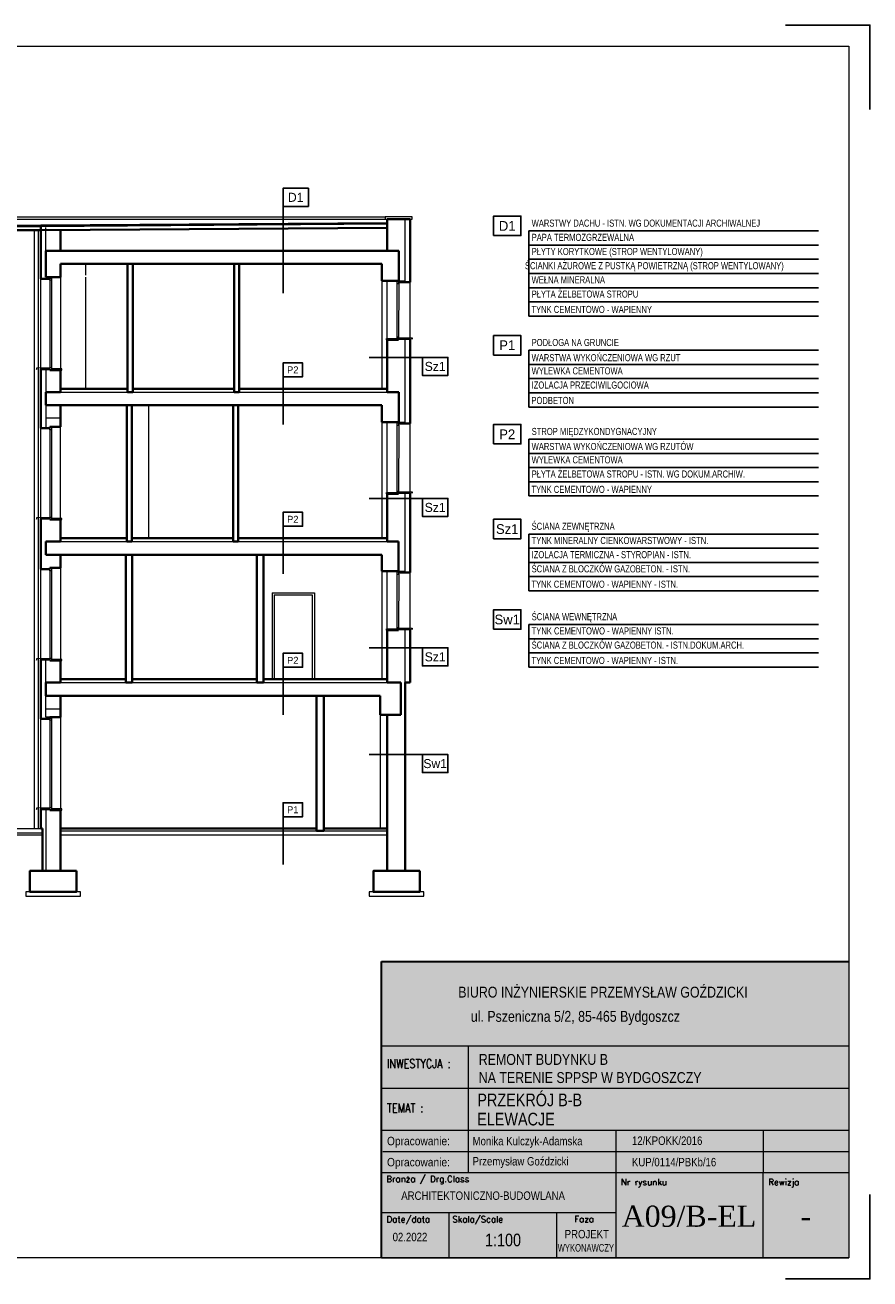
# Model space of a CAD drawing. Header units: millimetres. Extents: x 27795 to 86097, y -35443 to 41185.
# Tile 7 of 16: x 83384 to 85385, y -35443 to -32473. Entities that reach past the tile are written whole.
import ezdxf
from ezdxf.enums import TextEntityAlignment as Align

# ---------------------------------------------------------------- set-up
doc = ezdxf.new("R2010")
doc.units = ezdxf.units.MM
doc.layers.get('0').update_dxf_attribs({"lineweight": 18})
doc.layers.add('BA_odn', color=1, linetype='Continuous')
doc.layers.add('BS_TXG', color=2, linetype='Continuous')
for name, color, linetype, lineweight in [('BA_txs', 2, 'Continuous', 18), ('M_Ramki do druku', 7, 'Continuous', 18), ('M_Ramki rysunków', 2, 'Continuous', 18), ('PG_STOLARKA', 1, 'Continuous', 18), ('PG_WIDOKOWE_CIENKIE', 1, 'Continuous', 18), ('PG_ŚCIANY_SŁUPY', 4, 'Continuous', 35), ('Przekrojowa', 60, 'Continuous', 18), ('TABC', 1, 'Continuous', 18), ('TABELKA', 7, 'Continuous', 18)]:
    doc.layers.add(name, color=color, linetype=linetype, lineweight=lineweight)
doc.styles.add('BIKTG', font='BIKROMSW.SHX')
doc.styles.add('BIKTS', font='bikromsw.shx', dxfattribs={"width": 0.85})
doc.styles.add('ROMANC', font='times.ttf', dxfattribs={"height": 20})
doc.styles.add('ROMANS', font='bikromsw.shx', dxfattribs={"width": 0.8})
doc.styles.add('SIMPLEX', font='SIMPLEX')

# ---------------------------------------------------------------- blocks, each defined once
blk = doc.blocks.new('Znacznik_narozny')
at = {"layer": 'M_Ramki do druku', "lineweight": -2}
blk.add_lwpolyline([(0, -20), (0, 0), (20, 0)], dxfattribs=at)
blk = doc.blocks.new('A$C38c5ed0e')
at = {"true_color": 0xffffff}
h = blk.add_hatch(color=7, dxfattribs=at)
h.dxf.hatch_style = 1
h.paths.add_polyline_path([(1107.2, 702), (0, 702), (0, 0), (1107.2, 0)])
at = {"layer": 'Przekrojowa', "color": 18, "lineweight": 30, "true_color": 0x000000}
for p, q in [((0, 0), (0, 702)), ((0, 702), (1107.2, 702))]:
    blk.add_line(p, q, dxfattribs=at)
blk = doc.blocks.new('TAB-SP')
at = {"color": 18, "true_color": 0x000000}
for p, q in [((-5536, 0), (-5536, 3510)), ((-5536, 3510), (0, 3510)), ((0, 3510), (0, 0)), ((-4506, 2008), (-4506, 2508)), ((-5536, 2008), (0, 2008)), ((-4506, 1014), (-4506, 2025)), ((-2760, 1508), (-2760, 531)), ((-1014, 1508), (-1014, 1008)), ((-5520, 1258), (0, 1258)), ((0, 1008), (-5536, 1008)), ((-4506, 1008), (-4506, 1014)), ((-1014, 0), (-1014, 1008)), ((-5536, 0), (0, 0))]:
    blk.add_line(p, q, dxfattribs=at)
at = {"color": 18, "linetype": 'Continuous', "true_color": 0x000000}
for p, q in [((0, 2508), (-5536, 2508)), ((0, 1508), (-5536, 1508)), ((-2760, 531), (-5536, 531)), ((-4733, 0), (-4733, 531)), ((-3457, 0), (-3457, 531)), ((-2760, 531), (-2760, 0))]:
    blk.add_line(p, q, dxfattribs=at)
at = {"color": 18, "true_color": 0x000000, "style": 'ROMANS', "width": 0.711769}
for p, p2 in [((-5470, 1333), (-4691, 1333)), ((-5470, 1083), (-4691, 1083))]:
    blk.add_text('Opracowanie: ', height=100, dxfattribs=at).set_placement(p, p2, align=Align.FIT)
at = {"color": 18, "true_color": 0x000000, "style": 'BIKTS', "width": 0.85}
for tag, p, height in [('TEMAT1', (-4383, 1811), 150), ('TEMAT2', (-4383, 1591), 150), ('PROJEKTOWAł1', (-4383, 1336), 100), ('UPR.NR1', (-2569, 1341), 100), ('PROJEKTOWAŁ2', (-4383, 1086), 100), ('UPR.NR2', (-2569, 1091), 100), ('BRANżA', (-4783, 686), 100), ('FAZA', (-3199, 242), 100), ('DATA', (-5403, 196), 100), ('SKALA', (-4363, 136), 150), ('UPR.NR4', (-3378, 73), 100)]:
    blk.add_attdef(tag, p, '', height=height, dxfattribs=at)
at = {"color": 18, "true_color": 0x000000, "style": 'ROMANC'}
for tag, p in [('NR', (-2075, 368)), ('REWIZJA', (-508, 368))]:
    blk.add_attdef(tag, text='', height=250, dxfattribs=at).set_placement(p, align=Align.CENTER)
at = {"layer": 'TABC', "color": 18, "linetype": 'Continuous', "true_color": 0x000000, "style": 'SIMPLEX'}
for s, p in [('Branża / Drg.Class', (-5478, 896)), ('Nr rysunku', (-2700, 859)), ('Rewizja', (-954, 859)), ('Date/data', (-5475, 418)), ('Skala/Scale', (-4696, 418)), ('Faza', (-3252, 421))]:
    blk.add_text(s, height=74.6, dxfattribs=at).set_placement(p)
at = {"layer": 'TABELKA', "color": 18, "true_color": 0x000000}
for s, height, style, width, p in [('BIURO INŻYNIERSKIE PRZEMYSŁAW GOŹDZICKI', 128.93, 'BIKTS', 0.85, (-4626, 3082)), ('ul. Pszeniczna 5/2, 85-465 Bydgoszcz', 128.93, 'BIKTS', 0.85, (-4477, 2795)), ('REMONT BUDYNKU B', 128.93, 'BIKTS', 0.85, (-4383, 2285)), ('INWESTYCJA :', 105.6, 'SIMPLEX', 0.8, (-5470, 2248)), ('NA TERENIE SPPSP W BYDGOSZCZY', 128.93, 'BIKTS', 0.85, (-4383, 2070)), ('TEMAT :', 105.6, 'SIMPLEX', 0.8, (-5470, 1721))]:
    blk.add_text(s, height=height, dxfattribs=dict(at, style=style, width=width)).set_placement(p)
blk = doc.blocks.new('OZNWAR')
blk.add_lwpolyline([(-35, 0), (-35, 50), (35, 50), (35, 0)], close=True)
at = {"style": 'BIKTG'}
blk.add_attdef('OZNWAR', text='', height=25, dxfattribs=at).set_placement((0, 25), align=Align.MIDDLE)

msp = doc.modelspace()

# ---------------------------------------------------------------- linework, layer by layer
at = {"layer": 'BA_odn', "color": 18, "true_color": 0x000000}
for p, q in [((84577.09, -32961.01), (85263.46, -32961.01)), ((84577.09, -32961.01), (84577.09, -33162.61)), ((84577.09, -32994.61), (85263.46, -32994.61)), ((84577.09, -33028.21), (85263.46, -33028.21)), ((84577.09, -33061.81), (85263.46, -33061.81)), ((84577.09, -33095.41), (85263.46, -33095.41)), ((84577.09, -33129.01), (85263.46, -33129.01)), ((84577.09, -33162.61), (85263.46, -33162.61)), ((84577.09, -33243.72), (85263.46, -33243.72)), ((84577.09, -33243.72), (84577.09, -33378.12)), ((84577.09, -33277.32), (85263.46, -33277.32)), ((84577.09, -33310.92), (85263.46, -33310.92)), ((84577.09, -33344.52), (85263.46, -33344.52)), ((84577.09, -33378.12), (85263.46, -33378.12)), ((84577.09, -33454.44), (85263.46, -33454.44)), ((84577.09, -33454.44), (84577.09, -33588.84)), ((84577.09, -33488.04), (85263.46, -33488.04)), ((84577.09, -33521.64), (85263.46, -33521.64)), ((84577.09, -33555.24), (85263.46, -33555.24)), ((84577.09, -33588.84), (85263.46, -33588.84)), ((84577.09, -33679.06), (85263.46, -33679.06)), ((84577.09, -33679.06), (84577.09, -33813.46)), ((84577.09, -33712.66), (85263.46, -33712.66)), ((84577.09, -33746.26), (85263.46, -33746.26)), ((84577.09, -33779.86), (85263.46, -33779.86)), ((84577.09, -33813.46), (85263.46, -33813.46)), ((84577.09, -33893.27), (85263.46, -33893.27)), ((84577.09, -33893.27), (84577.09, -33994.07)), ((84577.09, -33926.87), (85263.46, -33926.87)), ((84577.09, -33960.47), (85263.46, -33960.47)), ((84577.09, -33994.07), (85263.46, -33994.07))]:
    msp.add_line(p, q, dxfattribs=at)
at = {"layer": 'BS_TXG', "color": 18, "true_color": 0x000000}
for p, q in [((83994.83, -32902.81), (83994.83, -33108.32)), ((84199.15, -33260.45), (84325.22, -33260.45)), ((83994.83, -33296.95), (83994.83, -33419.48)), ((84199.15, -33594.45), (84325.22, -33594.45)), ((83994.83, -33650.95), (83994.83, -33773.48)), ((84199.15, -33948.45), (84325.22, -33948.45)), ((83994.83, -33984.95), (83994.83, -34107.48)), ((84199.15, -34201.22), (84325.22, -34201.22)), ((83994.83, -34338.95), (83994.83, -34461.48))]:
    msp.add_line(p, q, dxfattribs=at)
at = {"layer": 'M_Ramki rysunków', "color": 18, "true_color": 0x000000}
msp.add_lwpolyline([(81485.14, -35393.39), (81485.14, -32523.39), (85335.14, -32523.39), (85335.14, -35393.39)], close=True, dxfattribs=at)
at = {"layer": 'PG_STOLARKA', "color": 18, "true_color": 0x000000}
for p, q in [((83442.3, -33077.86), (83442.3, -33284.86)), ((83446.3, -33077.86), (83446.3, -33284.86)), ((84264.8, -33085.86), (84264.71, -33212.86)), ((84268.8, -33085.86), (84268.71, -33212.86)), ((84295.71, -33216.36), (84295.71, -33216.36)), ((83442.3, -33431.86), (83442.3, -33638.86)), ((83446.3, -33431.86), (83446.3, -33638.86)), ((84264.8, -33420.86), (84264.71, -33577.86)), ((84268.8, -33420.86), (84268.71, -33577.86)), ((84295.71, -33581.36), (84295.71, -33581.36)), ((83442.3, -33765.86), (83442.3, -33972.86)), ((83446.3, -33765.86), (83446.3, -33972.86)), ((84264.8, -33773.86), (84264.71, -33900.86)), ((84268.8, -33773.86), (84268.71, -33900.86)), ((84295.71, -33904.36), (84295.71, -33904.36)), ((83442.3, -34119.86), (83442.3, -34326.86)), ((83446.3, -34119.86), (83446.3, -34326.86))]:
    msp.add_line(p, q, dxfattribs=at)
for points in [[(83446.3, -33077.86), (83442.3, -33077.86), (83442.3, -33070.86), (83446.3, -33070.86)], [(84264.8, -33085.86), (84268.8, -33085.86), (84268.8, -33078.86), (84264.8, -33078.86)], [(84239.71, -33215.86), (84264.71, -33215.86), (84264.71, -33218.86), (84239.71, -33218.86)], [(84264.71, -33218.86), (84268.71, -33218.86), (84268.71, -33212.86), (84264.71, -33212.86)], [(83446.3, -33290.86), (83442.3, -33290.86), (83442.3, -33284.86), (83446.3, -33284.86)], [(83470.8, -33287.86), (83446.3, -33287.86), (83446.3, -33290.86), (83470.8, -33290.86)], [(83446.3, -33431.86), (83442.3, -33431.86), (83442.3, -33424.86), (83446.3, -33424.86)], [(84264.8, -33420.86), (84268.8, -33420.86), (84268.8, -33413.86), (84264.8, -33413.86)], [(84239.71, -33580.86), (84264.71, -33580.86), (84264.71, -33583.86), (84239.71, -33583.86)], [(84264.71, -33583.86), (84268.71, -33583.86), (84268.71, -33577.86), (84264.71, -33577.86)], [(83446.3, -33644.86), (83442.3, -33644.86), (83442.3, -33638.86), (83446.3, -33638.86)], [(83470.8, -33641.86), (83446.3, -33641.86), (83446.3, -33644.86), (83470.8, -33644.86)], [(83446.3, -33765.86), (83442.3, -33765.86), (83442.3, -33758.86), (83446.3, -33758.86)], [(84264.8, -33773.86), (84268.8, -33773.86), (84268.8, -33766.86), (84264.8, -33766.86)], [(84239.71, -33903.86), (84264.71, -33903.86), (84264.71, -33906.86), (84239.71, -33906.86)], [(84264.71, -33906.86), (84268.71, -33906.86), (84268.71, -33900.86), (84264.71, -33900.86)], [(83446.3, -33978.86), (83442.3, -33978.86), (83442.3, -33972.86), (83446.3, -33972.86)], [(83470.8, -33975.86), (83446.3, -33975.86), (83446.3, -33978.86), (83470.8, -33978.86)], [(83446.3, -34119.86), (83442.3, -34119.86), (83442.3, -34112.86), (83446.3, -34112.86)], [(83446.3, -34332.86), (83442.3, -34332.86), (83442.3, -34326.86), (83446.3, -34326.86)], [(83470.8, -34329.86), (83446.3, -34329.86), (83446.3, -34332.86), (83470.8, -34332.86)]]:
    msp.add_lwpolyline(points, close=True, dxfattribs=at)
at = {"layer": 'PG_WIDOKOWE_CIENKIE', "color": 18, "true_color": 0x000000}
for p, q in [((81859.8, -32927.86), (84236.8, -32927.86)), ((81859.8, -32932.86), (84236.8, -32932.86)), ((84283.8, -33078.86), (84283.8, -32932.86)), ((82681.96, -32947.56), (83420.8, -32947.56)), ((83405.79, -34376.86), (83405.87, -32959.39)), ((83415.79, -34376.86), (83415.87, -32959.39)), ((84241.8, -32941.83), (83420.8, -32947.56)), ((83432.8, -33007.86), (83432.8, -32953.25)), ((83526.8, -33038.86), (83526.8, -33065.86)), ((83420.8, -33288.36), (83420.8, -33074.36)), ((83467.8, -33070.86), (83467.8, -33290.86)), ((83526.8, -33070.86), (83526.8, -33334.86)), ((84228.8, -33078.86), (84228.8, -33334.86)), ((84241.8, -33215.86), (84241.8, -33078.86)), ((84268.8, -33078.86), (84283.8, -33078.86)), ((84295.71, -33216.36), (84295.8, -33082.36)), ((84283.8, -33413.86), (84283.8, -33216.36)), ((83420.8, -33288.36), (83420.8, -33288.36)), ((83432.8, -33288.36), (83432.8, -33342.86)), ((83467.8, -33342.86), (84241.8, -33342.86)), ((83432.8, -33373.86), (83432.8, -33428.36)), ((83676.24, -33373.86), (83676.24, -33688.86)), ((83467.8, -33404.86), (83432.8, -33404.86)), ((83420.8, -33642.36), (83420.8, -33428.36)), ((83467.8, -33644.86), (83467.8, -33424.86)), ((84228.8, -33413.86), (84228.8, -33688.86)), ((84241.8, -33580.86), (84241.8, -33413.86)), ((84268.8, -33413.86), (84283.8, -33413.86)), ((84295.8, -33581.36), (84295.8, -33417.36)), ((84283.8, -33766.86), (84283.8, -33581.36)), ((83420.8, -33642.36), (83420.8, -33642.36)), ((83467.8, -33696.86), (84241.8, -33696.86)), ((83420.8, -33976.36), (83420.8, -33762.36)), ((83467.8, -33758.86), (83467.8, -33975.86)), ((84228.8, -33762.86), (84228.8, -34022.86)), ((84241.8, -33903.86), (84241.8, -33766.86)), ((84268.8, -33766.86), (84283.8, -33766.86)), ((84295.71, -33904.36), (84295.8, -33770.36)), ((83969.05, -33817.86), (83969.05, -34022.86)), ((83969.05, -33817.86), (84069.05, -33817.86)), ((83974.05, -33822.86), (83974.05, -34022.86)), ((83974.05, -33822.86), (84064.05, -33822.86)), ((84064.05, -33822.86), (84064.05, -34022.86)), ((84069.05, -33817.86), (84069.05, -34022.86)), ((84283.8, -34030.86), (84283.8, -33904.36)), ((83420.8, -33976.36), (83420.8, -33976.36)), ((83432.8, -34112.86), (83432.8, -33976.36)), ((83467.8, -34030.86), (84241.8, -34030.86)), ((83637.8, -34030.86), (83932.8, -34030.86)), ((83432.8, -34092.86), (83467.8, -34092.86)), ((83420.8, -34330.36), (83420.8, -34116.36)), ((83442.3, -34112.86), (83432.8, -34112.86)), ((83467.8, -34112.86), (83467.8, -34329.86)), ((84224.8, -34106.86), (84224.8, -34376.86)), ((83432.8, -34330.36), (83432.8, -34476.86)), ((82677.8, -34386.86), (83424.8, -34386.86)), ((82677.8, -34391.86), (83424.8, -34391.86)), ((82681.8, -34376.86), (83420.8, -34376.86)), ((83467.8, -34381.86), (84241.8, -34381.86)), ((83467.8, -34391.86), (84239.3, -34391.86)), ((83432.8, -34476.86), (83467.8, -34476.86))]:
    msp.add_line(p, q, dxfattribs=at)
for points in [[(84300.8, -32927.86), (84236.8, -32927.86), (84236.8, -32932.86), (84300.8, -32932.86)], [(83515.3, -34526.86), (83385.3, -34526.86), (83385.3, -34536.86), (83515.3, -34536.86)], [(84328.8, -34526.86), (84198.8, -34526.86), (84198.8, -34536.86), (84328.8, -34536.86)]]:
    msp.add_lwpolyline(points, close=True, dxfattribs=at)
for points in [[(84268.71, -33213.46), (84300.84, -33214.31), (84300.84, -33217.47), (84299.79, -33215.8)], [(83442.3, -33285.46), (83410.68, -33286.31), (83410.68, -33289.47), (83411.72, -33287.8)], [(84268.71, -33578.46), (84300.84, -33579.31), (84300.84, -33582.47), (84299.79, -33580.8)], [(83442.3, -33639.46), (83410.68, -33640.31), (83410.68, -33643.47), (83411.72, -33641.8)], [(84268.71, -33901.46), (84300.84, -33902.31), (84300.84, -33905.47), (84299.79, -33903.8)], [(83442.3, -33973.46), (83410.68, -33974.31), (83410.68, -33977.47), (83411.72, -33975.8)], [(83442.3, -34327.46), (83410.68, -34328.31), (83410.68, -34331.47), (83411.72, -34329.8)]]:
    msp.add_lwpolyline(points, dxfattribs=at)
at = {"layer": 'PG_ŚCIANY_SŁUPY', "color": 18, "true_color": 0x000000}
for p, q in [((84241.8, -32932.86), (84241.8, -33007.86)), ((84241.8, -32932.86), (84295.8, -32932.86)), ((84295.8, -32932.86), (84295.8, -33082.36)), ((83420.79, -32959.35), (82681.94, -32959.39)), ((83420.8, -32949.35), (82681.96, -32949.39)), ((84241.8, -32943.65), (83420.8, -32949.35)), ((83420.8, -32949.35), (83420.8, -33074.36)), ((84241.8, -32953.65), (83420.8, -32959.35)), ((83467.98, -32959.02), (83467.8, -33007.86)), ((83432.8, -33007.86), (84241.8, -33007.86)), ((83432.8, -33007.86), (83432.8, -33070.86)), ((84268.8, -33007.86), (84241.8, -33007.86)), ((84268.8, -33078.86), (84268.8, -33007.86)), ((83467.8, -33038.86), (83467.8, -33070.86)), ((83467.8, -33038.86), (84228.8, -33038.86)), ((83626.8, -33038.86), (83626.8, -33342.86)), ((83638.8, -33038.86), (83638.8, -33342.86)), ((83878.8, -33038.86), (83878.8, -33342.86)), ((83890.8, -33038.86), (83890.8, -33342.86)), ((84228.8, -33038.86), (84228.8, -33078.86)), ((83420.8, -33074.36), (83442.3, -33074.36)), ((83442.3, -33070.86), (83432.8, -33070.86)), ((83467.8, -33070.86), (83442.3, -33070.86)), ((83442.3, -33074.36), (83442.3, -33070.86)), ((84268.8, -33078.86), (84228.8, -33078.86)), ((84268.8, -33082.36), (84268.8, -33078.86)), ((84295.8, -33082.36), (84268.8, -33082.36)), ((84241.8, -33218.86), (84241.8, -33334.86)), ((84241.8, -33218.86), (84268.71, -33218.86)), ((84295.8, -33216.36), (84268.71, -33216.36)), ((84268.71, -33216.36), (84268.71, -33218.86)), ((84295.8, -33216.36), (84295.71, -33216.36)), ((84295.8, -33216.36), (84295.8, -33417.36)), ((83420.8, -33288.36), (83420.8, -33428.36)), ((83420.8, -33288.36), (83442.3, -33288.36)), ((83442.3, -33288.36), (83442.3, -33290.86)), ((83467.8, -33290.86), (83442.3, -33290.86)), ((83467.8, -33290.86), (83467.8, -33342.86)), ((83432.8, -33373.86), (83432.8, -33342.86)), ((83432.8, -33342.86), (83467.8, -33342.86)), ((83467.8, -33334.86), (83626.8, -33334.86)), ((83626.8, -33342.86), (83638.8, -33342.86)), ((83638.8, -33334.86), (83878.8, -33334.86)), ((83878.8, -33342.86), (83890.8, -33342.86)), ((83890.8, -33334.86), (84241.8, -33334.86)), ((84241.8, -33334.86), (84241.8, -33342.86)), ((84241.8, -33342.86), (84268.8, -33342.86)), ((84268.8, -33342.86), (84268.8, -33413.86)), ((83432.8, -33373.86), (84228.8, -33373.86)), ((83467.8, -33373.86), (83467.8, -33424.86)), ((83624.8, -33373.86), (83624.8, -33696.86)), ((83624.83, -33373.86), (83624.83, -33688.86)), ((83636.8, -33373.86), (83636.8, -33688.86)), ((83636.8, -33373.86), (83636.8, -33696.86)), ((83876.8, -33373.86), (83876.8, -33688.86)), ((83876.8, -33373.86), (83876.8, -33696.86)), ((83888.8, -33373.86), (83888.8, -33696.86)), ((84228.8, -33413.86), (84228.8, -33373.86)), ((83420.8, -33428.36), (83442.3, -33428.36)), ((83467.8, -33424.86), (83442.3, -33424.86)), ((83442.3, -33428.36), (83442.3, -33424.86)), ((84228.8, -33413.86), (84268.8, -33413.86)), ((84268.8, -33413.86), (84228.8, -33413.86)), ((84268.8, -33417.36), (84268.8, -33413.86)), ((84295.8, -33417.36), (84268.8, -33417.36)), ((84241.8, -33583.86), (84241.8, -33696.86)), ((84241.8, -33583.86), (84268.71, -33583.86)), ((84295.8, -33581.36), (84268.71, -33581.36)), ((84268.71, -33581.36), (84268.71, -33583.86)), ((84295.8, -33581.36), (84295.71, -33581.36)), ((84295.8, -33581.36), (84295.8, -33770.36)), ((83420.8, -33642.36), (83420.8, -33762.36)), ((83420.8, -33642.36), (83442.3, -33642.36)), ((83442.3, -33642.36), (83442.3, -33644.86)), ((83467.8, -33644.86), (83442.3, -33644.86)), ((83467.8, -33644.86), (83467.8, -33696.86)), ((83432.8, -33696.86), (83432.8, -33727.86)), ((83432.8, -33696.86), (83467.8, -33696.86)), ((83467.8, -33688.86), (83624.83, -33688.86)), ((83624.8, -33696.86), (83636.8, -33696.86)), ((83636.8, -33688.86), (83876.8, -33688.86)), ((83876.8, -33696.86), (83888.8, -33696.86)), ((83888.8, -33688.86), (84241.8, -33688.86)), ((84268.71, -33696.86), (84241.8, -33696.86)), ((84268.71, -33766.86), (84268.71, -33696.86)), ((83432.8, -33727.86), (83467.8, -33727.86)), ((83467.8, -33727.86), (84228.8, -33727.86)), ((83467.8, -33727.86), (83467.8, -33758.86)), ((83622.8, -34030.86), (83622.8, -33727.86)), ((83637.8, -34030.86), (83637.8, -33727.86)), ((83932.8, -34030.86), (83932.8, -33727.86)), ((83948.8, -34030.86), (83948.8, -33727.86)), ((84228.8, -33766.86), (84228.8, -33727.86)), ((83420.8, -33762.36), (83442.3, -33762.36)), ((83467.8, -33758.86), (83442.3, -33758.86)), ((83442.3, -33762.36), (83442.3, -33758.86)), ((84228.8, -33766.86), (84268.71, -33766.86)), ((84268.8, -33766.86), (84228.8, -33766.86)), ((84268.8, -33770.36), (84268.8, -33766.86)), ((84295.8, -33770.36), (84268.8, -33770.36)), ((84241.8, -33906.86), (84241.8, -34030.86)), ((84241.8, -33906.86), (84268.71, -33906.86)), ((84295.8, -33904.36), (84268.71, -33904.36)), ((84268.71, -33904.36), (84268.71, -33906.86)), ((84295.8, -33904.36), (84295.71, -33904.36)), ((84295.8, -33904.36), (84295.8, -34030.86)), ((83420.8, -33976.36), (83420.8, -34116.36)), ((83420.8, -33976.36), (83442.3, -33976.36)), ((83442.3, -33976.36), (83442.3, -33978.86)), ((83467.8, -33978.86), (83442.3, -33978.86)), ((83467.8, -33978.86), (83467.8, -34030.86)), ((83467.8, -34030.86), (83432.8, -34030.86)), ((83432.8, -34030.86), (83432.8, -34061.86)), ((83467.8, -34022.86), (83622.8, -34022.86)), ((83622.8, -34030.86), (83637.8, -34030.86)), ((83637.8, -34022.86), (83932.8, -34022.86)), ((83932.8, -34030.86), (83948.8, -34030.86)), ((83948.8, -34022.86), (84241.8, -34022.86)), ((84241.8, -34030.86), (84273.8, -34030.86)), ((84273.8, -34106.86), (84273.8, -34030.86)), ((84283.8, -34030.86), (84283.8, -34476.86)), ((84295.8, -34030.86), (84283.8, -34030.86)), ((83432.8, -34061.86), (84224.8, -34061.86)), ((83467.8, -34061.86), (83467.8, -34112.86)), ((84074.3, -34061.86), (84074.3, -34381.86)), ((84091.8, -34061.86), (84091.8, -34381.86)), ((84224.8, -34061.86), (84224.8, -34106.86)), ((83420.8, -34116.36), (83442.3, -34116.36)), ((83467.8, -34112.86), (83442.3, -34112.86)), ((83442.3, -34116.36), (83442.3, -34112.86)), ((84224.8, -34106.86), (84273.8, -34106.86)), ((84241.8, -34106.86), (84241.8, -34476.86)), ((84241.8, -34274.86), (84241.8, -34476.86)), ((83420.8, -34330.36), (83420.8, -34376.86)), ((83420.8, -34330.36), (83442.3, -34330.36)), ((83442.3, -34330.36), (83442.3, -34332.86)), ((83467.8, -34332.86), (83442.3, -34332.86)), ((83467.8, -34332.86), (83467.8, -34476.86)), ((83420.8, -34376.86), (83424.8, -34376.86)), ((83424.8, -34376.86), (83424.8, -34476.86)), ((83467.8, -34376.86), (84074.3, -34376.86)), ((84074.3, -34381.86), (84091.8, -34381.86)), ((84091.8, -34376.86), (84241.8, -34376.86))]:
    msp.add_line(p, q, dxfattribs=at)
for points in [[(83505.3, -34476.86), (83395.3, -34476.86), (83395.3, -34526.86), (83505.3, -34526.86)], [(84318.8, -34476.86), (84208.8, -34476.86), (84208.8, -34526.86), (84318.8, -34526.86)]]:
    msp.add_lwpolyline(points, close=True, dxfattribs=at)

# ---------------------------------------------------------------- block references
at = {"color": 18, "true_color": 0x000000}
ref = msp.add_blockref('TAB-SP', (85335.14, -35393.39), dxfattribs=dict(at, xscale=0.1999999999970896, yscale=0.1999999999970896, zscale=0.1999999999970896))
ref.add_attrib('TEMAT1', 'PRZEKRÓJ B-B', (84455.21, -35034.42), dxfattribs={"color": 250, "height": 30, "style": 'BIKTS', "width": 0.85})
ref.add_attrib('TEMAT2', 'ELEWACJE', (84454.81, -35079.83), dxfattribs={"color": 250, "height": 30, "style": 'BIKTS', "width": 0.85})
ref.add_attrib('PROJEKTOWAł1', 'Przemysław Goździcki', (84443.93, -35174.7), dxfattribs={"color": 250, "height": 20, "style": 'BIKTS', "width": 0.85})
ref.add_attrib('UPR.NR1', 'KUP/0114/PBKb/16', (84821.41, -35176.72), dxfattribs={"color": 250, "height": 20, "style": 'BIKTS', "width": 0.85})
ref.add_attrib('PROJEKTOWAł2', 'Monika Kulczyk-Adamska', (84443.93, -35126.86), dxfattribs={"color": 250, "height": 20, "style": 'BIKTS', "width": 0.85})
ref.add_attrib('UPR.NR2', '12/KPOKK/2016', (84821.41, -35125.91), dxfattribs={"color": 250, "height": 20, "style": 'BIKTS', "width": 0.85})
ref.add_attrib('UPR.NR4', 'WYKONAWCZY', (84645.53, -35378.71), dxfattribs={"color": 250, "height": 18, "style": 'BIKTS', "width": 0.75})
ref.add_attrib('BRANżA', 'ARCHITEKTONICZNO-BUDOWLANA', (84274.92, -35256.13), dxfattribs={"color": 250, "height": 20, "style": 'BIKTS', "width": 0.85})
ref.add_attrib('DATA', '02.2022', (84254.5, -35354.13), dxfattribs={"color": 250, "height": 20, "style": 'BIKTS', "width": 0.85})
ref.add_attrib('SKALA', '1:100', (84473.32, -35366.13), dxfattribs={"color": 250, "height": 30, "style": 'BIKTS', "width": 0.85})
ref.add_attrib('FAZA', 'PROJEKT ', (84662.1, -35347.32), dxfattribs={"color": 250, "height": 20, "style": 'BIKTS', "width": 0.85})
ref.add_attrib('NR', 'A09/B-EL', dxfattribs={"color": 250, "height": 50, "style": 'ROMANC'}).set_placement((84956.54, -35319.85), align=Align.CENTER)
ref.add_attrib('REWIZJA', '-', dxfattribs={"color": 250, "height": 50, "style": 'ROMANC'}).set_placement((85233.45, -35319.85), align=Align.CENTER)
at = {"layer": 'BS_TXG', "color": 18, "true_color": 0x000000, "rotation": 359.999998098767}
for p, xscale, yscale, zscale, values in [((84024.86, -32902.81), 0.8580000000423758, 0.8580000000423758, 0.8580000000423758, {'OZNWAR': 'D1'}), ((84525.92, -32972.21), 0.9240000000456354, 0.9240000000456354, 0.9240000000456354, {'OZNWAR': 'D1'}), ((84525.92, -33254.92), 0.9240000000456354, 0.9240000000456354, 0.9240000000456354, {'OZNWAR': 'P1'}), ((84017.93, -33306.48), 0.6600000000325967, 0.6600000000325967, 0.6600000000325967, {'OZNWAR': 'P2'}), ((84525.92, -33465.64), 0.9240000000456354, 0.9240000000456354, 0.9240000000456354, {'OZNWAR': 'P2'}), ((84017.93, -33660.48), 0.6600000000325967, 0.6600000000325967, 0.6600000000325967, {'OZNWAR': 'P2'}), ((84525.92, -33690.26), 0.9240000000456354, 0.9240000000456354, 0.9240000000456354, {'OZNWAR': 'Sz1'}), ((84525.92, -33904.47), 0.9240000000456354, 0.9240000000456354, 0.9240000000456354, {'OZNWAR': 'Sw1'}), ((84017.93, -33994.48), 0.6600000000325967, 0.6600000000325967, 0.6600000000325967, {'OZNWAR': 'P2'}), ((84017.93, -34348.48), 0.6600000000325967, 0.6600000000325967, 0.6600000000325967, {'OZNWAR': 'P1'})]:
    msp.add_blockref('OZNWAR', p, dxfattribs=dict(at, xscale=xscale, yscale=yscale, zscale=zscale)).add_auto_attribs(values)
at = {"layer": 'BS_TXG', "color": 18, "true_color": 0x000000}
ref = msp.add_blockref('OZNWAR', (84355.25, -33260.45), dxfattribs=dict(at, xscale=-0.8580000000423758, yscale=0.8580000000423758, zscale=0.8580000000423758, rotation=180.000001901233))
ref.add_attrib('OZNWAR', 'Sz1', dxfattribs={"layer": '0', "height": 21.45, "rotation": 0, "style": 'BIKTG'}).set_placement((84355.25, -33281.9), align=Align.MIDDLE)
ref = msp.add_blockref('OZNWAR', (84355.25, -33594.45), dxfattribs=dict(at, xscale=-0.8580000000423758, yscale=0.8580000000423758, zscale=0.8580000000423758, rotation=180.000001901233))
ref.add_attrib('OZNWAR', 'Sz1', dxfattribs={"layer": '0', "height": 21.45, "rotation": 0, "style": 'BIKTG'}).set_placement((84355.25, -33615.9), align=Align.MIDDLE)
ref = msp.add_blockref('OZNWAR', (84355.25, -33948.45), dxfattribs=dict(at, xscale=-0.8580000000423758, yscale=0.8580000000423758, zscale=0.8580000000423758, rotation=180.000001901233))
ref.add_attrib('OZNWAR', 'Sz1', dxfattribs={"layer": '0', "height": 21.45, "rotation": 0, "style": 'BIKTG'}).set_placement((84355.25, -33969.9), align=Align.MIDDLE)
ref = msp.add_blockref('OZNWAR', (84355.25, -34201.22), dxfattribs=dict(at, xscale=-0.8580000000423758, yscale=0.8580000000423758, zscale=0.8580000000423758, rotation=180.000001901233))
ref.add_attrib('OZNWAR', 'Sw1', dxfattribs={"layer": '0', "height": 21.45, "rotation": 0, "style": 'BIKTG'}).set_placement((84355.25, -34222.67), align=Align.MIDDLE)
at = {"layer": 'M_Ramki do druku', "color": 18, "lineweight": -2, "true_color": 0x000000, "xscale": -10, "yscale": 10, "zscale": 10}
msp.add_blockref('Znacznik_narozny', (85385.14, -32473.39), dxfattribs=at)
at = {"layer": 'M_Ramki do druku', "color": 18, "lineweight": -2, "true_color": 0x000000, "xscale": 10, "yscale": 10, "zscale": 10, "rotation": 180}
msp.add_blockref('Znacznik_narozny', (85385.14, -35443.39), dxfattribs=at)
at = {"layer": 'PG_WIDOKOWE_CIENKIE', "color": 6, "lineweight": 30}
msp.add_blockref('A$C38c5ed0e', (84227.92, -35393.39), dxfattribs=at)

# ---------------------------------------------------------------- texts
at = {"layer": 'BA_txs', "color": 18, "true_color": 0x000000, "style": 'BIKTS', "width": 0.8}
for s, p in [('WARSTWY DACHU - ISTN. WG DOKUMENTACJI ARCHIWALNEJ', (84583.81, -32950.93)), ('PAPA TERMOZGRZEWALNA', (84583.81, -32984.53)), ('PŁYTY KORYTKOWE (STROP WENTYLOWANY)', (84583.81, -33018.13)), ('ŚCIANKI AŻUROWE Z PUSTKĄ POWIETRZNĄ (STROP WENTYLOWANY)', (84567.94, -33051.73)), ('WEŁNA MINERALNA', (84583.81, -33085.33)), ('PŁYTA ŻELBETOWA STROPU', (84583.81, -33118.93)), ('TYNK CEMENTOWO - WAPIENNY', (84583.29, -33155.34)), ('PODŁOGA NA GRUNCIE', (84583.81, -33233.64)), ('WARSTWA WYKOŃCZENIOWA WG RZUT', (84583.81, -33269.6)), ('WYLEWKA CEMENTOWA', (84583.81, -33300.84)), ('IZOLACJA PRZECIWILGOCIOWA', (84583.81, -33334.44)), ('PODBETON', (84583.29, -33370.85)), ('STROP MIĘDZYKONDYGNACYJNY', (84583.81, -33444.36)), ('WARSTWA WYKOŃCZENIOWA WG RZUTÓW', (84583.81, -33479.96)), ('WYLEWKA CEMENTOWA', (84583.81, -33511.56)), ('PŁYTA ŻELBETOWA STROPU - ISTN. WG DOKUM.ARCHIW.', (84583.81, -33545.16)), ('TYNK CEMENTOWO - WAPIENNY', (84583.29, -33581.57)), ('ŚCIANA ZEWNĘTRZNA', (84583.81, -33668.98)), ('ŚCIANA ZEWNĘTRZNA', (84583.81, -33668.98)), ('TYNK MINERALNY CIENKOWARSTWOWY - ISTN.', (84583.81, -33702.58)), ('IZOLACJA TERMICZNA - STYROPIAN - ISTN.', (84583.81, -33736.18)), ('ŚCIANA Z BLOCZKÓW GAZOBETON. - ISTN.', (84583.81, -33769.78)), ('TYNK CEMENTOWO - WAPIENNY - ISTN.', (84583.29, -33806.2)), ('ŚCIANA WEWNĘTRZNA', (84583.81, -33883.19)), ('TYNK CEMENTOWO - WAPIENNY ISTN.', (84583.81, -33916.79)), ('ŚCIANA Z BLOCZKÓW GAZOBETON. - ISTN.DOKUM.ARCH. ', (84583.81, -33950.39)), ('TYNK CEMENTOWO - WAPIENNY - ISTN.', (84583.29, -33986.81))]:
    msp.add_text(s, height=16.8, dxfattribs=at).set_placement(p)

doc.saveas('drawing.dxf')
